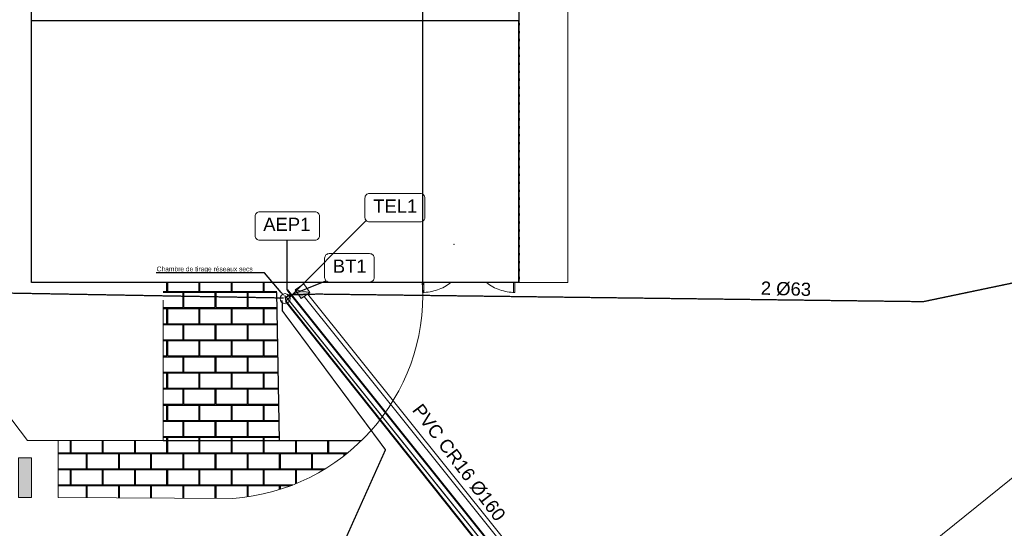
# Model space of a CAD drawing. Header units: centimetres. Extents: x -11246 to 29725, y -11714 to 13666.
# Tile 16 of 79: x 3146 to 3519, y 2359 to 2552. Entities that reach past the tile are written whole.
import ezdxf
from ezdxf import colors
from ezdxf.entities.mleader import LeaderData, LeaderLine
from ezdxf.enums import TextEntityAlignment as Align
from ezdxf.lldxf.tags import DXFTag
from ezdxf.math import Vec2, Vec3

# ---------------------------------------------------------------- set-up
doc = ezdxf.new("R2010")
doc.units = ezdxf.units.CM
doc.linetypes.add('Caché', pattern=[7.14375, 4.7625, -2.38125])
for name, color, linetype, lineweight in [('0- Cloture', 7, 'Continuous', 5), ('0- Emprise', 7, 'Continuous', 5), ('1-MINT', 7, 'Continuous', 5), ('2-DISC1', 7, 'Caché', 5), ('_BG2i Parking_Marquage au sol', 7, 'Continuous', 5), ('Ass - EU - Regards', 1, 'Continuous', 0), ('Ass - EU - Réseau', 1, 'Continuous', 0), ('Réseaux divers - AEP - Réseau', 160, 'Texte-AEP', 0), ('Réseaux divers - AEP - Textes - Noeuds', 160, 'Continuous', 0), ('Réseaux divers - BT - Réseau', 1, 'Texte-BT', 0), ('Réseaux divers - BT - Textes - Noeuds', 174, 'Continuous', 0), ('Réseaux divers - Légende', 1, 'Continuous', 0), ('Réseaux divers - Telecom - Réseau', 92, 'Texte-Telecom', 0), ('Réseaux divers - Telecom - Textes - Noeuds', 92, 'Continuous', 0), ('Terrain - Points', 54, 'Continuous', 0)]:
    doc.layers.add(name, color=color, linetype=linetype, lineweight=lineweight)
for name, color, linetype in [('0- Coupes', 7, 'Continuous'), ('0- nouvelle giration', 7, 'Continuous'), ('LKO_BAT', 7, 'Continuous')]:
    doc.layers.add(name, color=color, linetype=linetype)
doc.styles.add('Etiquette noeud réseaux divers', font='arial.ttf', dxfattribs={"height": 0.5})
doc.styles.add('Etiquette tronçon réseaux divers', font='arial.ttf', dxfattribs={"height": 0.5})
doc.styles.add('Lignes', font='arial.ttf', dxfattribs={"height": 0.35})
doc.styles.get("Standard").update_dxf_attribs({"font": 'arial.ttf'})
tags = doc.linetypes.add('Texte-AEP', pattern='A,5,-0.25,["AEP",Lignes,S=1,R=0,X=0,Y=-0.18],-1.25', length=6.5).pattern_tags.tags
tags[15:16] = [DXFTag(74, 4), DXFTag(75, 0), DXFTag(340, '0'), DXFTag(46, 0.0), DXFTag(50, 0.0), DXFTag(44, 0.0), DXFTag(45, 0.0)]
tags[4:5] = [DXFTag(74, 4), DXFTag(75, 0), DXFTag(340, '0'), DXFTag(46, 0.0), DXFTag(50, 0.0), DXFTag(44, 0.0), DXFTag(45, 0.0)]
tags = doc.linetypes.add('Texte-BT', pattern='A,5,-0.25,["BT",Lignes,S=1,R=0,X=0,Y=-0.18],-1.25', length=6.5).pattern_tags.tags
tags[15:16] = [DXFTag(74, 4), DXFTag(75, 0), DXFTag(340, '0'), DXFTag(46, 0.0), DXFTag(50, 0.0), DXFTag(44, 0.0), DXFTag(45, 0.0)]
tags[4:5] = [DXFTag(74, 4), DXFTag(75, 0), DXFTag(340, '0'), DXFTag(46, 0.0), DXFTag(50, 0.0), DXFTag(44, 0.0), DXFTag(45, 0.0)]
tags = doc.linetypes.add('Texte-Telecom', pattern='A,5,-0.25,["TEL",Lignes,S=1,R=0,X=0,Y=-0.18],-1.25', length=6.5).pattern_tags.tags
tags[15:16] = [DXFTag(74, 4), DXFTag(75, 0), DXFTag(340, '0'), DXFTag(46, 0.0), DXFTag(50, 0.0), DXFTag(44, 0.0), DXFTag(45, 0.0)]
tags[4:5] = [DXFTag(74, 4), DXFTag(75, 0), DXFTag(340, '0'), DXFTag(46, 0.0), DXFTag(50, 0.0), DXFTag(44, 0.0), DXFTag(45, 0.0)]
doc.dimstyles.get("Standard").update_dxf_attribs({"dimtxt": 0.18, "dimasz": 0.18, "dimexe": 0.18, "dimexo": 0.0625, "dimgap": 0.09, "dimtad": 0, "dimtih": 1, "dimtoh": 1, "dimdec": 4, "dimzin": 0, "dimdsep": 46, "dimtxsty": 'Standard', "dimcen": 0.09, "dimadec": 0, "dimazin": 0, "dimtfac": 1, "dimtdec": 4, "dimtofl": 0, "dimtmove": 0, "dimatfit": 3, "dimfxl": 1, "dimtolj": 1, "dimtzin": 0, "dimarcsym": 0})

# ---------------------------------------------------------------- blocks, each defined once
blk = doc.blocks.new('APS_VERDI_PLAN MASSE_V2_REVIT_dwg__U59-14888935-RDC Bâtiment 500')
at = {"layer": '_BG2i Parking_Marquage au sol'}
blk.add_hatch(color=256, dxfattribs=at).paths.add_polyline_path([(-0.75, -0.25), (0.75, -0.25), (0.75, 0.25), (-0.75, 0.25)])
at = {"layer": '_BG2i Parking_Marquage au sol', "flags": 128}
blk.add_lwpolyline([(-0.75, -0.25), (0.75, -0.25), (0.75, 0.25), (-0.75, 0.25)], close=True, dxfattribs=at)
blk = doc.blocks.new('APS_VERDI_PLAN MASSE_V2_REVIT_dwg__U60-14888936-RDC Bâtiment 500')
at = {"rotation": 359.9999999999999}
for p in [(0, 32), (0, 31), (0, 30), (0, 29), (0, 28), (0, 27), (0, 26), (0, 25), (0, 24), (0, 23), (0, 22), (0, 21), (0, 20), (0, 19), (0, 18), (0, 17), (0, 16), (0, 15), (0, 14), (0, 13), (0, 12), (0, 11), (0, 10), (0, 9), (0, 8), (0, 7), (0, 6), (0, 5), (0, 4), (0, 3), (0, 2), (0, 1), (0, 0)]:
    blk.add_blockref('APS_VERDI_PLAN MASSE_V2_REVIT_dwg__U59-14888935-RDC Bâtiment 500', p, dxfattribs=at)
blk = doc.blocks.new('Portillon 1vt - Portail 1vt _175x180-14870976-RDC Bâtiment 500')
at = {"layer": '1-MINT'}
for p, q in [((-0.875, 1.4), (-0.875, 1.775)), ((-0.875, 1.775), (-0.825, 1.775)), ((-0.825, 1.775), (-0.825, 1.4))]:
    blk.add_line(p, q, dxfattribs=at)
at = {"layer": '2-DISC1'}
blk.add_arc((-0.875, 0.025), 1.75, 52.1109, 90, dxfattribs=at)
blk = doc.blocks.new('Portillon 1vt - Portail 1vt _175x180-14870816-RDC Bâtiment 500')
at = {"layer": '1-MINT'}
for p, q in [((-0.875, -1.4), (-0.875, -1.775)), ((-0.825, -1.775), (-0.825, -1.4)), ((-0.875, -1.775), (-0.825, -1.775))]:
    blk.add_line(p, q, dxfattribs=at)
at = {"layer": '2-DISC1'}
blk.add_arc((-0.875, -0.025), 1.75, 270, 307.8891, dxfattribs=at)
blk = doc.blocks.new('Boite de branchement 40x40', base_point=(82.196, 7.413))
at = {"linetype": 'Continuous'}
blk.add_hatch(color=0, dxfattribs=at).paths.add_polyline_path([(82.396, 7.213), (81.996, 7.213), (82.396, 7.613)])
at = {"color": 0, "linetype": 'Continuous', "lineweight": -2, "elevation": 0, "flags": 128}
blk.add_lwpolyline([(81.996, 7.613), (82.396, 7.613), (82.396, 7.213), (81.996, 7.213)], close=True, dxfattribs=at)
blk.add_lwpolyline([(82.396, 7.613), (81.996, 7.213)], dxfattribs=at)
blk = doc.blocks.new('MENSURA_LEADER8', base_point=(1991102.582, 7239911.926))
at = {"layer": 'Réseaux divers - AEP - Textes - Noeuds', "flags": 128}
blk.add_lwpolyline([(1991104.851, 7239911.926), (1991104.851, 7239911.926, 0.414214), (1991105.022, 7239912.097), (1991105.022, 7239912.83), (1991105.022, 7239912.83, 0.414214), (1991104.851, 7239913.001), (1991102.753, 7239913.001), (1991102.753, 7239913.001, 0.414214), (1991102.582, 7239912.83), (1991102.582, 7239912.097), (1991102.582, 7239912.097, 0.414214), (1991102.753, 7239911.926)], format="xyb", close=True, dxfattribs=at)
blk = doc.blocks.new('MENSURA_LEADER10', base_point=(1991105.216, 7239910.343))
at = {"layer": 'Réseaux divers - BT - Textes - Noeuds', "flags": 128}
blk.add_lwpolyline([(1991106.92, 7239910.343), (1991106.92, 7239910.343, 0.414214), (1991107.091, 7239910.514), (1991107.091, 7239911.248), (1991107.091, 7239911.248, 0.414214), (1991106.92, 7239911.418), (1991105.387, 7239911.418), (1991105.387, 7239911.418, 0.414214), (1991105.216, 7239911.248), (1991105.216, 7239910.514), (1991105.216, 7239910.514, 0.414214), (1991105.387, 7239910.343)], format="xyb", close=True, dxfattribs=at)
blk = doc.blocks.new('MENSURA_LEADER12', base_point=(1991106.742, 7239912.616))
at = {"layer": 'Réseaux divers - Telecom - Textes - Noeuds', "flags": 128}
blk.add_lwpolyline([(1991108.838, 7239912.616), (1991108.838, 7239912.616, 0.414214), (1991109.008, 7239912.786), (1991109.008, 7239913.52), (1991109.008, 7239913.52, 0.414214), (1991108.838, 7239913.691), (1991106.913, 7239913.691), (1991106.913, 7239913.691, 0.414214), (1991106.742, 7239913.52), (1991106.742, 7239912.786), (1991106.742, 7239912.786, 0.414214), (1991106.913, 7239912.616)], format="xyb", close=True, dxfattribs=at)

msp = doc.modelspace()

# ---------------------------------------------------------------- hatches: boundary and pattern name
at = {"layer": '0- nouvelle giration'}
h = msp.add_hatch(dxfattribs=at)
h.set_pattern_fill('AR-B816C', color=256, scale=0.03)
h.set_pattern_definition([(0, (3829.858, 2729.026), (6.096, 6.096), [11.90625, -0.28575]), (0, (3823.762, 2729.312), (6.096, 6.096), [11.90625, -0.28575]), (90, (3829.858, 2729.026), (-6.096, 6.096), [-6.38175, 5.81025]), (90, (3829.572, 2729.026), (-6.096, 6.096), [-6.38175, 5.81025])])
h.paths.add_polyline_path([(3243.19938, 2452.2884), (3200.20732, 2452.2884), (3200.20732, 2392.50755), (3244.17129, 2392.50755)])
edge = h.paths.add_edge_path()
edge.add_line((3275.30806, 2392.50755), (3244.17129, 2392.50755))
edge.add_line((3244.17129, 2392.50755), (3200.20732, 2392.50755))
edge.add_line((3200.20732, 2392.50755), (3160.45358, 2392.50755))
edge.add_line((3160.45358, 2392.50755), (3160.45349, 2370.99777))
edge.add_line((3160.45349, 2370.99777), (3226.56803, 2370.66904))
edge.add_arc((3221.29993, 2447.73581), 77.24662, 273.9105222, 314.360055)
h.paths.add_polyline_path([(3206.37886, 2588.36128), (3150.44936, 2588.36128), (3150.44936, 2560.2884), (3206.37886, 2560.2884)])
h.paths.add_polyline_path([(3266.56537, 2588.3353), (3248.58079, 2588.3353), (3248.58079, 2560.2884), (3266.56537, 2560.2884)])
at = {"layer": 'LKO_BAT', "true_color": 0xf3e9d8}
for points in [[(3335.08262, 2549.61901), (3335.08262, 2550.41901), (3334.95936, 2550.41901), (3334.95936, 2549.61901)], [(3335.08262, 2546.61901), (3335.08262, 2547.41901), (3334.95936, 2547.41901), (3334.95936, 2546.61901)], [(3335.08262, 2543.61901), (3335.08262, 2544.41901), (3334.95936, 2544.41901), (3334.95936, 2543.61901)], [(3335.08262, 2540.61901), (3335.08262, 2541.41901), (3334.95936, 2541.41901), (3334.95936, 2540.61901)], [(3335.08262, 2537.61901), (3335.08262, 2538.41901), (3334.95936, 2538.41901), (3334.95936, 2537.61901)], [(3335.08262, 2534.61901), (3335.08262, 2535.41901), (3334.95936, 2535.41901), (3334.95936, 2534.61901)], [(3335.08262, 2531.61901), (3335.08262, 2532.41901), (3334.95936, 2532.41901), (3334.95936, 2531.61901)], [(3335.08262, 2528.61901), (3335.08262, 2529.41901), (3334.95936, 2529.41901), (3334.95936, 2528.61901)], [(3335.08262, 2525.61901), (3335.08262, 2526.41901), (3334.95936, 2526.41901), (3334.95936, 2525.61901)], [(3335.08262, 2522.61901), (3335.08262, 2523.41901), (3334.95936, 2523.41901), (3334.95936, 2522.61901)], [(3335.08262, 2519.61901), (3335.08262, 2520.41901), (3334.95936, 2520.41901), (3334.95936, 2519.61901)], [(3335.08262, 2516.61901), (3335.08262, 2517.41901), (3334.95936, 2517.41901), (3334.95936, 2516.61901)], [(3335.08262, 2513.61901), (3335.08262, 2514.41901), (3334.95936, 2514.41901), (3334.95936, 2513.61901)], [(3335.08262, 2510.61901), (3335.08262, 2511.41901), (3334.95936, 2511.41901), (3334.95936, 2510.61901)], [(3335.08262, 2507.61901), (3335.08262, 2508.41901), (3334.95936, 2508.41901), (3334.95936, 2507.61901)], [(3335.08262, 2504.61901), (3335.08262, 2505.41901), (3334.95936, 2505.41901), (3334.95936, 2504.61901)], [(3335.08262, 2501.61901), (3335.08262, 2502.41901), (3334.95936, 2502.41901), (3334.95936, 2501.61901)], [(3335.08262, 2498.61901), (3335.08262, 2499.41901), (3334.95936, 2499.41901), (3334.95936, 2498.61901)], [(3335.08262, 2495.61901), (3335.08262, 2496.41901), (3334.95936, 2496.41901), (3334.95936, 2495.61901)], [(3335.08262, 2492.61901), (3335.08262, 2493.41901), (3334.95936, 2493.41901), (3334.95936, 2492.61901)], [(3335.08262, 2489.61901), (3335.08262, 2490.41901), (3334.95936, 2490.41901), (3334.95936, 2489.61901)], [(3335.08262, 2486.61901), (3335.08262, 2487.41901), (3334.95936, 2487.41901), (3334.95936, 2486.61901)], [(3334.95936, 2483.61901), (3335.08262, 2483.61901), (3335.08262, 2484.41901), (3334.95936, 2484.41901), (3334.95936, 2484.19062)], [(3335.08262, 2480.61901), (3335.08262, 2481.41901), (3334.95936, 2481.41901), (3334.95936, 2480.61901)], [(3335.08262, 2477.61901), (3335.08262, 2478.41901), (3334.95936, 2478.41901), (3334.95936, 2477.61901)], [(3335.08262, 2474.61901), (3335.08262, 2475.41901), (3334.95936, 2475.41901), (3334.95936, 2474.61901)], [(3335.08262, 2471.61901), (3335.08262, 2472.41901), (3334.95936, 2472.41901), (3334.95936, 2471.61901)], [(3335.08262, 2468.61901), (3335.08262, 2469.41901), (3334.95936, 2469.41901), (3334.95936, 2468.61901)], [(3335.08262, 2465.61901), (3335.08262, 2466.41901), (3334.95936, 2466.41901), (3334.95936, 2465.61901)], [(3335.08262, 2462.61901), (3335.08262, 2463.41901), (3334.95936, 2463.41901), (3334.95936, 2462.61901)], [(3335.08262, 2459.61901), (3335.08262, 2460.41901), (3334.95936, 2460.41901), (3334.95936, 2459.61901)], [(3335.08262, 2456.61901), (3335.08262, 2457.41901), (3334.95936, 2457.41901), (3334.95936, 2456.61901)], [(3335.08262, 2453.61901), (3335.08262, 2454.41901), (3334.95936, 2454.41901), (3334.95936, 2453.61901)]]:
    msp.add_hatch(color=254, dxfattribs=at).paths.add_polyline_path(points)

# ---------------------------------------------------------------- linework, layer by layer
at = {"layer": '0- Cloture', "flags": 128}
for points in [[(3402.39126, 2296.68669), (3486.82234, 2350.27208), (3533.72437, 2387.94953), (3568.69088, 2377.11876), (3710.602, 2518.86355), (3699.32377, 2552.98621), (3713.58917, 2570.44484), (3727.30169, 2588.36147), (3727.30169, 2603.36147), (3727.30169, 2693.35885), (2416.69901, 2693.35885), (2416.69901, 2603.23233), (3282.68294, 2603.23233), (3353.47012, 2603.36147), (3353.47012, 2588.36142), (3353.47012, 2558.45189), (3353.47012, 2458.7884), (3353.47012, 2452.2884), (3334.95936, 2452.2884)], [(3333.45936, 2452.2884), (3353.47012, 2452.2884), (3353.47012, 2558.7884), (3353.47012, 2588.36142), (3266.56537, 2588.36142), (3266.56537, 2560.2884)], [(3108.02287, 2446.31566), (3148.91704, 2392.50755), (3160.45358, 2392.50755), (3160.45349, 2370.99777), (3226.56803, 2370.66904), (3160.45349, 2370.99777), (3160.45349, 2392.50755)]]:
    msp.add_lwpolyline(points, dxfattribs=at)
at = {"layer": '0- Cloture'}
msp.add_arc((3221.29993, 2447.73581), 77.24662, 273.9105222, 2.7228847, dxfattribs=at)
at = {"layer": '0- Coupes'}
msp.add_line((3334.95936, 2452.2884), (3150.44936, 2452.2884), dxfattribs=at)
at = {"layer": '0- Coupes', "flags": 128}
msp.add_lwpolyline([(3334.95936, 2452.2884), (3334.95936, 2551.2884), (3150.44936, 2551.2884)], dxfattribs=at)
at = {"layer": '0- Coupes', "elevation": 0, "flags": 128}
msp.add_lwpolyline([(3246.34395, 2447.45129), (3246.6646, 2445.20902), (3246.6646, 2445.20902)], dxfattribs=at)
at = {"layer": '0- Emprise', "flags": 128}
for points in [[(3353.47012, 2558.7884), (3353.47012, 2458.7884), (3353.47012, 2452.2884), (3333.45936, 2452.2884)], [(3200.20732, 2445.66252), (3200.20732, 2392.50755), (3148.9019, 2392.50755), (3108.00774, 2446.31566), (3081.73438, 2426.34791), (3070.12239, 2441.62685), (3050.21833, 2426.49977), (3038.77913, 2441.47277), (3018.87508, 2426.34568), (3007.26139, 2441.62685), (2987.35734, 2426.49977), (2975.95699, 2441.50023), (2956.05294, 2426.37314), (2944.57088, 2441.48111), (2924.66683, 2426.35403), (2913.15924, 2441.49559), (2893.25519, 2426.36851), (2881.77267, 2441.47708), (2861.86862, 2426.35), (2850.37362, 2441.47499), (2830.46957, 2426.34791), (2818.95596, 2441.49739), (2799.0519, 2426.37031)]]:
    msp.add_lwpolyline(points, dxfattribs=at)
at = {"layer": '0- nouvelle giration', "flags": 128}
for points in [[(3243.19938, 2448.57785), (3244.17129, 2392.50755)], [(3200.20732, 2392.50755), (3244.17129, 2392.50755)], [(3244.17129, 2392.50755), (3275.30806, 2392.50755)]]:
    msp.add_lwpolyline(points, dxfattribs=at)
at = {"layer": 'Ass - EU - Réseau', "elevation": 0, "flags": 128}
for points in [[(3253.61675, 2447.04498), (3453.43926, 2197.96501)], [(3254.93016, 2447.96469), (3454.75267, 2198.88472)]]:
    msp.add_lwpolyline(points, dxfattribs=at)
at = {"layer": 'LKO_BAT'}
for p, q in [((3150.44936, 2452.2884), (3150.44936, 2560.2884)), ((3298.45936, 2560.2884), (3298.45936, 2452.32506)), ((3334.95936, 2560.2884), (3334.95936, 2452.32506)), ((3334.95936, 2550.41901), (3335.08262, 2550.41901)), ((3335.08262, 2550.41901), (3335.08262, 2549.61901)), ((3335.08262, 2549.61901), (3334.95936, 2549.61901)), ((3334.95936, 2547.41901), (3335.08262, 2547.41901)), ((3335.08262, 2546.61901), (3334.95936, 2546.61901)), ((3335.08262, 2547.41901), (3335.08262, 2546.61901)), ((3334.95936, 2544.41901), (3335.08262, 2544.41901)), ((3335.08262, 2543.61901), (3334.95936, 2543.61901)), ((3335.08262, 2544.41901), (3335.08262, 2543.61901)), ((3334.95936, 2541.41901), (3335.08262, 2541.41901)), ((3335.08262, 2540.61901), (3334.95936, 2540.61901)), ((3335.08262, 2541.41901), (3335.08262, 2540.61901)), ((3334.95936, 2538.41901), (3335.08262, 2538.41901)), ((3335.08262, 2537.61901), (3334.95936, 2537.61901)), ((3334.95936, 2535.41901), (3335.08262, 2535.41901)), ((3335.08262, 2538.41901), (3335.08262, 2537.61901)), ((3335.08262, 2535.41901), (3335.08262, 2534.61901)), ((3335.08262, 2534.61901), (3334.95936, 2534.61901)), ((3334.95936, 2532.41901), (3335.08262, 2532.41901)), ((3335.08262, 2531.61901), (3334.95936, 2531.61901)), ((3335.08262, 2532.41901), (3335.08262, 2531.61901)), ((3334.95936, 2529.41901), (3335.08262, 2529.41901)), ((3335.08262, 2528.61901), (3334.95936, 2528.61901)), ((3335.08262, 2529.41901), (3335.08262, 2528.61901)), ((3334.95936, 2526.41901), (3335.08262, 2526.41901)), ((3335.08262, 2525.61901), (3334.95936, 2525.61901)), ((3335.08262, 2526.41901), (3335.08262, 2525.61901)), ((3334.95936, 2523.41901), (3335.08262, 2523.41901)), ((3335.08262, 2522.61901), (3334.95936, 2522.61901)), ((3334.95936, 2520.41901), (3335.08262, 2520.41901)), ((3335.08262, 2523.41901), (3335.08262, 2522.61901)), ((3335.08262, 2520.41901), (3335.08262, 2519.61901)), ((3335.08262, 2519.61901), (3334.95936, 2519.61901)), ((3334.95936, 2517.41901), (3335.08262, 2517.41901)), ((3335.08262, 2516.61901), (3334.95936, 2516.61901)), ((3335.08262, 2517.41901), (3335.08262, 2516.61901)), ((3334.95936, 2514.41901), (3335.08262, 2514.41901)), ((3335.08262, 2513.61901), (3334.95936, 2513.61901)), ((3335.08262, 2514.41901), (3335.08262, 2513.61901)), ((3334.95936, 2511.41901), (3335.08262, 2511.41901)), ((3335.08262, 2510.61901), (3334.95936, 2510.61901)), ((3335.08262, 2511.41901), (3335.08262, 2510.61901)), ((3334.95936, 2508.41901), (3335.08262, 2508.41901)), ((3335.08262, 2507.61901), (3334.95936, 2507.61901)), ((3334.95936, 2505.41901), (3335.08262, 2505.41901)), ((3335.08262, 2508.41901), (3335.08262, 2507.61901)), ((3335.08262, 2505.41901), (3335.08262, 2504.61901)), ((3335.08262, 2504.61901), (3334.95936, 2504.61901)), ((3334.95936, 2502.41901), (3335.08262, 2502.41901)), ((3335.08262, 2501.61901), (3334.95936, 2501.61901)), ((3335.08262, 2502.41901), (3335.08262, 2501.61901)), ((3334.95936, 2499.41901), (3335.08262, 2499.41901)), ((3335.08262, 2498.61901), (3334.95936, 2498.61901)), ((3335.08262, 2499.41901), (3335.08262, 2498.61901)), ((3334.95936, 2496.41901), (3335.08262, 2496.41901)), ((3335.08262, 2495.61901), (3334.95936, 2495.61901)), ((3335.08262, 2496.41901), (3335.08262, 2495.61901)), ((3334.95936, 2493.41901), (3335.08262, 2493.41901)), ((3335.08262, 2492.61901), (3334.95936, 2492.61901)), ((3335.08262, 2493.41901), (3335.08262, 2492.61901)), ((3334.95936, 2490.41901), (3335.08262, 2490.41901)), ((3335.08262, 2489.61901), (3334.95936, 2489.61901)), ((3334.95936, 2487.41901), (3335.08262, 2487.41901)), ((3335.08262, 2490.41901), (3335.08262, 2489.61901)), ((3335.08262, 2487.41901), (3335.08262, 2486.61901)), ((3335.08262, 2486.61901), (3334.95936, 2486.61901)), ((3334.95936, 2484.41901), (3335.08262, 2484.41901)), ((3335.08262, 2483.61901), (3334.95936, 2483.61901)), ((3335.08262, 2484.41901), (3335.08262, 2483.61901)), ((3334.95936, 2481.41901), (3335.08262, 2481.41901)), ((3335.08262, 2480.61901), (3334.95936, 2480.61901)), ((3335.08262, 2481.41901), (3335.08262, 2480.61901)), ((3334.95936, 2478.41901), (3335.08262, 2478.41901)), ((3335.08262, 2477.61901), (3334.95936, 2477.61901)), ((3335.08262, 2478.41901), (3335.08262, 2477.61901)), ((3334.95936, 2475.41901), (3335.08262, 2475.41901)), ((3335.08262, 2474.61901), (3334.95936, 2474.61901)), ((3334.95936, 2472.41901), (3335.08262, 2472.41901)), ((3335.08262, 2475.41901), (3335.08262, 2474.61901)), ((3335.08262, 2472.41901), (3335.08262, 2471.61901)), ((3335.08262, 2471.61901), (3334.95936, 2471.61901)), ((3334.95936, 2469.41901), (3335.08262, 2469.41901)), ((3335.08262, 2468.61901), (3334.95936, 2468.61901)), ((3335.08262, 2469.41901), (3335.08262, 2468.61901)), ((3334.95936, 2466.41901), (3335.08262, 2466.41901)), ((3335.08262, 2465.61901), (3334.95936, 2465.61901)), ((3335.08262, 2466.41901), (3335.08262, 2465.61901)), ((3334.95936, 2463.41901), (3335.08262, 2463.41901)), ((3335.08262, 2462.61901), (3334.95936, 2462.61901)), ((3335.08262, 2463.41901), (3335.08262, 2462.61901)), ((3334.95936, 2460.41901), (3335.08262, 2460.41901)), ((3335.08262, 2459.61901), (3334.95936, 2459.61901)), ((3334.95936, 2457.41901), (3335.08262, 2457.41901)), ((3335.08262, 2460.41901), (3335.08262, 2459.61901)), ((3335.08262, 2457.41901), (3335.08262, 2456.61901)), ((3335.08262, 2456.61901), (3334.95936, 2456.61901)), ((3334.95936, 2454.41901), (3335.08262, 2454.41901)), ((3335.08262, 2453.61901), (3334.95936, 2453.61901)), ((3335.08262, 2454.41901), (3335.08262, 2453.61901)), ((3334.95936, 2452.32506), (3298.45936, 2452.32506))]:
    msp.add_line(p, q, dxfattribs=at)
at = {"layer": 'LKO_BAT', "flags": 128}
msp.add_lwpolyline([(3298.45936, 2452.32506), (3298.45936, 2451.40544)], close=True, dxfattribs=at)
at = {"layer": 'Réseaux divers - AEP - Réseau', "elevation": 0, "flags": 128}
msp.add_lwpolyline([(3247.25867, 2449.5056, 0.75, 0.75, 0), (3448.67256, 2198.21033, 0.75, 0.75, 0)], format="xyseb", dxfattribs=at)
at = {"layer": 'Réseaux divers - BT - Réseau', "const_width": 0.5, "flags": 128}
for points in [[(3247.13762, 2447.60439), (3258.81592, 2447.92419), (3488.07989, 2445.06374), (3698.47661, 2489.0064)], [(3245.28245, 2445.56696), (3245.38185, 2441.59312), (3284.42421, 2389.05039), (3209.39735, 2221.7383)]]:
    msp.add_lwpolyline(points, dxfattribs=at)
at = {"layer": 'Réseaux divers - BT - Réseau', "const_width": 0.5, "elevation": 0, "flags": 128}
msp.add_lwpolyline([(3245.89903, 2446.44786), (3102.28667, 2449.00945), (2825.87728, 2448.78506)], dxfattribs=at)
at = {"layer": 'Réseaux divers - BT - Réseau', "elevation": 0, "flags": 128}
msp.add_lwpolyline([(3246.84011, 2446.83376, 0.5, 0.5, 0), (3449.67628, 2194.37785, 0.5, 0.5, 0)], format="xyseb", dxfattribs=at)
at = {"layer": 'Réseaux divers - BT - Réseau'}
msp.add_circle((3246.396, 2446.1995), 1.90745, dxfattribs=at)
at = {"layer": 'Réseaux divers - Telecom - Réseau', "elevation": 0, "flags": 128}
msp.add_lwpolyline([(3246.6646, 2445.20902, 0.75, 0.75, 0), (3448.18853, 2192.20058, 0.75, 0.75, 0)], format="xyseb", dxfattribs=at)
at = {"layer": 'Terrain - Points'}
msp.add_point((3310.39901, 2466.69156, 0), dxfattribs=at)

# ---------------------------------------------------------------- block references
at = {"xscale": 10, "yscale": 10, "zscale": 10, "rotation": 90.00000000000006}
msp.add_blockref('APS_VERDI_PLAN MASSE_V2_REVIT_dwg__U60-14888936-RDC Bâtiment 500', (3147.95349, 2378.49777), dxfattribs=at)
at = {"layer": 'Ass - EU - Regards', "linetype": 'Continuous', "lineweight": 0, "xscale": 10, "yscale": 10, "zscale": 10, "rotation": 305.0013487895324}
msp.add_blockref('Boite de branchement 40x40', (3253.01927, 2449.06819, 0), dxfattribs=at)
at = {"layer": 'LKO_BAT', "xscale": 10, "yscale": 10, "zscale": 10}
msp.add_blockref('Portillon 1vt - Portail 1vt _175x180-14870816-RDC Bâtiment 500', (3307.15936, 2466.32506), dxfattribs=at)
at = {"layer": 'LKO_BAT', "xscale": 10, "yscale": 10, "zscale": 10, "rotation": 180}
msp.add_blockref('Portillon 1vt - Portail 1vt _175x180-14870976-RDC Bâtiment 500', (3324.65936, 2466.32506), dxfattribs=at)
at = {"layer": 'Réseaux divers - AEP - Textes - Noeuds'}
ref = msp.add_blockref('MENSURA_LEADER8', (3235.06076, 2468.31292, 0), dxfattribs=dict(at, xscale=10, yscale=10, zscale=10))
ref.add_attrib('TEXT_0', 'AEP1', dxfattribs={"height": 5, "style": 'Etiquette noeud réseaux divers'}).set_placement((3238.14409, 2476.81292, 0), align=Align.TOP_LEFT)
at = {"layer": 'Réseaux divers - BT - Textes - Noeuds'}
ref = msp.add_blockref('MENSURA_LEADER10', (3261.39799, 2452.4845, 0), dxfattribs=dict(at, xscale=10, yscale=10, zscale=10))
ref.add_attrib('TEXT_0', 'BT1', dxfattribs={"height": 5, "style": 'Etiquette noeud réseaux divers'}).set_placement((3264.48132, 2460.9845, 0), align=Align.TOP_LEFT)
at = {"layer": 'Réseaux divers - Telecom - Textes - Noeuds'}
ref = msp.add_blockref('MENSURA_LEADER12', (3276.6646, 2475.20902, 0), dxfattribs=dict(at, xscale=10, yscale=10, zscale=10))
ref.add_attrib('TEXT_0', 'TEL1', dxfattribs={"height": 5, "style": 'Etiquette noeud réseaux divers'}).set_placement((3279.74793, 2483.70902, 0), align=Align.TOP_LEFT)

# ---------------------------------------------------------------- texts
at = {"layer": 'Réseaux divers - Légende', "color": 1, "style": 'Etiquette tronçon réseaux divers'}
for s, rotation, p in [('2 Ø63', 358.3615697, (3435.94588, 2445.95742, 0)), ('PVC CR16 Ø160', 307.0080252, (3309.10274, 2381.86572, 0))]:
    msp.add_text(s, height=5, rotation=rotation, dxfattribs=at).set_placement(p, align=Align.BOTTOM_CENTER)

# ---------------------------------------------------------------- leaders
at = {"layer": 'Réseaux divers - AEP - Textes - Noeuds', "linetype": 'Continuous', "lineweight": 0}
msp.add_leader([(3247.25867, 2449.5056, 0), (3247.25867, 2468.31292, 0)], dimstyle='Standard', override={"dimasz": 0, "dimldrblk": 'None'}, dxfattribs=at)
at = {"layer": 'Réseaux divers - BT - Réseau'}
ml = msp.add_multileader_mtext('Standard', dxfattribs=at)
ml.set_content('Chambre de tirage réseaux secs', color=256)
ml.set_leader_properties()
ml.build(insert=Vec2(0, 0))
ml.multileader.update_dxf_attribs({"text_right_attachment_type": 6, "dogleg_length": 0.36, "arrow_head_size": 1.8})
ctx = ml.context
ctx.base_point, ctx.char_height, ctx.arrow_head_size, ctx.landing_gap_size, ctx.plane_origin = Vec3(3197.13229, 2457.0912), 1.8, 1.8, 0.9, Vec3(3246.13817, 2447.12911)
ctx.right_attachment, ctx.text_align_type = 6, 2
notes = []
notes.append((ctx, [(0, (1, 1, 0), (3238.65016, 2455.9266), (-1, 0), 3.6, [(0, [(3246.13817, 2447.12911)], 0, [])])]))
ctx.mtext.insert, ctx.mtext.alignment, ctx.mtext.flow_direction = Vec3(3234.15016, 2458.3266), 3, 5
at = {"layer": 'Réseaux divers - BT - Textes - Noeuds', "linetype": 'Continuous', "lineweight": 0}
msp.add_leader([(3246.84011, 2446.83376, 0), (3261.87476, 2452.98396, 0)], dimstyle='Standard', override={"dimasz": 0, "dimldrblk": 'None'}, dxfattribs=at)
at = {"layer": 'Réseaux divers - Telecom - Textes - Noeuds', "linetype": 'Continuous', "lineweight": 0}
msp.add_leader([(3246.6646, 2445.20902, 0), (3277.14137, 2475.70848, 0)], dimstyle='Standard', override={"dimasz": 0, "dimldrblk": 'None'}, dxfattribs=at)
for ctx, leaders in notes:
    for number, flags, end, landing, length, lines in leaders:
        leader = LeaderData()
        leader.index, (leader.has_last_leader_line, leader.has_dogleg_vector, leader.attachment_direction) = number, flags
        leader.last_leader_point, leader.dogleg_vector, leader.dogleg_length = Vec3(end), Vec3(landing), length
        for number, points, colour, breaks in lines:
            line = LeaderLine()
            line.index, line.vertices, line.color, line.breaks = number, Vec3.list(points), colors.encode_raw_color(colour), breaks
            leader.lines.append(line)
        ctx.leaders.append(leader)

doc.saveas('drawing.dxf')
